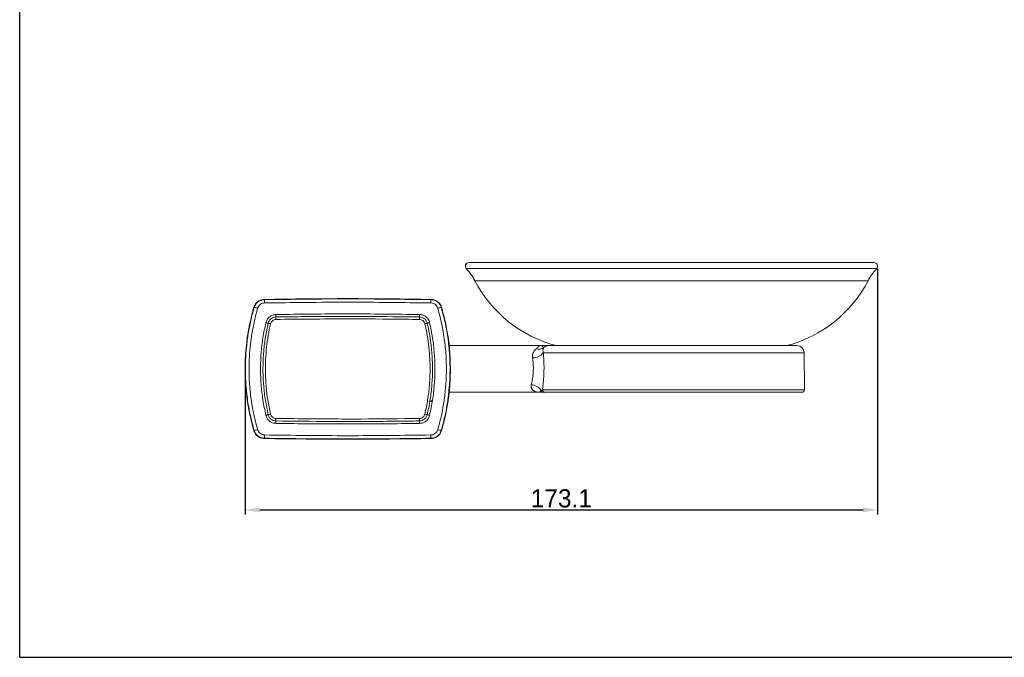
# Model space of a CAD drawing. Header units: millimetres. Extents: x 3754 to 4293, y 1699 to 2080.
# Tile 1 of 14: x 3754 to 4023, y 1699 to 1874. Entities that reach past the tile are written whole.
import ezdxf

# ---------------------------------------------------------------- set-up
doc = ezdxf.new("R2010")
doc.units = ezdxf.units.MM
doc.dimstyles.new('ISO-25', dxfattribs={"dimtxt": 2.5, "dimasz": 2.5, "dimexe": 1.25, "dimexo": 0.625, "dimtad": 1, "dimzin": 9, "dimdsep": 46, "dimtxsty": 'Standard', "dimcen": 2.5, "dimclrd": 2, "dimclre": 2, "dimclrt": 2, "dimadec": 0, "dimazin": 0, "dimtfac": 1, "dimtmove": 0, "dimatfit": 3, "dimfxl": 0, "dimarcsym": 0})

# ---------------------------------------------------------------- blocks, each defined once
blk = doc.blocks.new('A$C34BC19C4')
at = {"color": 0, "linetype": 'Continuous'}
for q in [(0, 604.8), (855.36, 0)]:
    blk.add_line((0, 0), q, dxfattribs=at)
blk = doc.blocks.new('A$C2F6777C5')
at = {"color": 8, "linetype": 'Continuous', "lineweight": 15}
for p, q in [((172.81, 46.71), (60.51, 46.71)), ((170.46, 43.39), (62.86, 43.39)), ((152.97, 23.67), (81.58, 23.67)), ((81.34, 13.56), (153.06, 13.56))]:
    blk.add_line(p, q, dxfattribs=at)
at = {"color": 7, "linetype": 'Continuous', "lineweight": 15}
for p, q in [((61.25, 48.39), (172.07, 48.39)), ((55.79, 26.13), (55.79, 26.13)), ((80.78, 25.65), (55.84, 25.65)), ((83.04, 25.65), (150.97, 25.65)), ((153.06, 13.56), (152.97, 23.67)), ((0.05, 16.49), (0.05, 16.44)), ((0.06, 16.44), (0.05, 16.44)), ((81.01, 13.42), (81.34, 13.56)), ((55.83, 12.85), (80.67, 12.85)), ((82.03, 12.85), (81.65, 12.85)), ((152.36, 12.85), (82.03, 12.85)), ((51.04, 10.53), (50.89, 10.59))]:
    blk.add_line(p, q, dxfattribs=at)
at = {"color": 7, "linetype": 'Continuous', "lineweight": 15, "flags": 128}
for points in [[(5.23, 38.29), (5.26, 38.25), (5.28, 38.22)], [(50.85, 38.22), (50.87, 38.25), (50.9, 38.29)], [(2.46, 36.06), (2.43, 36.09), (2.41, 36.13)], [(53.72, 36.13), (53.7, 36.09), (53.67, 36.06)], [(2.41, 2.37), (2.43, 2.41), (2.46, 2.44)], [(5.28, 0.28), (5.26, 0.25), (5.23, 0.21)], [(50.9, 0.21), (50.87, 0.25), (50.85, 0.28)], [(53.67, 2.44), (53.7, 2.41), (53.72, 2.37)]]:
    blk.add_lwpolyline(points, dxfattribs=at)
at = {"color": 8, "linetype": 'Continuous', "lineweight": 15, "flags": 128}
blk.add_lwpolyline([(0.06, 16.5), (0.06, 16.5), (0.06, 16.44)], dxfattribs=at)
at = {"color": 7, "linetype": 'Continuous', "lineweight": 15}
for centre, radius, start, end in [((61.25, 47.39), 1, 90, 223.0026), ((49.54, 36.48), 15, 27.4409, 43.0026), ((183.78, 36.48), 15, 136.9974, 152.5591), ((172.07, 47.39), 1, 316.9974, 90), ((93.92, 59.52), 35, 207.4409, 255.3938), ((139.4, 59.52), 35, 284.6062, 332.5591), ((28.07, -1211.63), 1250.13, 88.95316, 91.04684), ((28.07, -1211.63), 1250.12, 88.95336, 91.04664), ((-120.57, 35.23), 125.88, 0.9528, 1.3633), ((176.99, 35.22), 126.18, 178.6372, 179.0467), ((59.98, 19.25), 60, 163.6542, 196.3458), ((59.98, 19.25), 59.99, 163.6577, 177.3115), ((2.37, 33.09), 2.98, 69.3308, 88.2492), ((53.76, 33.08), 2.98, 91.751, 110.6688), ((-3.85, 19.25), 59.99, 343.6577, 16.3423), ((-3.85, 19.25), 60, 343.6542, 16.3458), ((80.3, 27.03), 2.36, 254.713, 306.1745), ((83.04, 23.68), 1.97, 90.0355, 132.9522), ((150.97, 23.65), 2, 0.5, 90), ((0.35, 22.05), 0.3, 177.3115, 180), ((78.77, 25.81), 3.53, 268.0675, 322.7285), ((59.98, 19.25), 59.98, 177.8873, 180), ((59.98, 19.25), 59.98, 177.8873, 182.1127), ((59.98, 19.25), 59.98, 180, 182.1127), ((0.35, 16.45), 0.3, 180, 182.6885), ((59.98, 19.25), 59.99, 182.6885, 196.3423), ((78.11, 11.34), 3.58, 35.6417, 87.245), ((82.03, 13.54), 0.694, 178.9775, 269.4544), ((152.36, 13.55), 0.7, 270, 0.5), ((81.67, 13.51), 0.664, 187.9279, 268.2548), ((55.03, 10.31), 0.5, 324.217, 351.8337), ((2.37, 5.41), 2.98, 271.7508, 290.6692), ((28.07, 1250.12), 1250.13, 268.95316, 271.04684), ((28.07, 1250.12), 1250.12, 268.95336, 271.04664), ((-120.56, 3.27), 125.88, 358.6367, 359.0472), ((176.99, 3.28), 126.18, 180.9533, 181.3628), ((53.76, 5.42), 2.98, 249.3312, 268.249)]:
    blk.add_arc(centre, radius, start, end, dxfattribs=at)
for points, knots in [([(2.4, 36.14), (2.53, 36.45), (2.78, 37.08), (3.53, 37.79), (4.38, 38.21), (4.97, 38.27), (5.23, 38.29)], [0, 0, 0, 0, 0.266248, 0.532501, 0.798637, 1, 1, 1, 1]), ([(5.23, 38.29), (4.89, 38.25), (4.22, 38.17), (3.33, 37.63), (2.75, 36.96), (2.5, 36.43), (2.42, 36.18), (2.41, 36.13)], [0, 0, 0, 0, 0.266035, 0.53207, 0.798082, 0.957382, 1, 1, 1, 1]), ([(2.46, 36.06), (2.58, 36.38), (2.84, 37.01), (3.59, 37.72), (4.44, 38.14), (5.03, 38.2), (5.28, 38.22)], [0, 0, 0, 0, 0.266605, 0.533528, 0.799565, 1, 1, 1, 1]), ([(5.28, 38.22), (12.87, 38.32), (28.06, 38.53), (43.25, 38.32), (50.85, 38.22)], [0, 0, 0, 0, 0.499916, 1, 1, 1, 1]), ([(50.85, 38.22), (51.18, 38.18), (51.85, 38.1), (52.73, 37.57), (53.37, 36.87), (53.58, 36.31), (53.67, 36.06)], [0, 0, 0, 0, 0.2642137, 0.5282583, 0.7926832, 1, 1, 1, 1]), ([(50.9, 38.29), (51.24, 38.25), (51.91, 38.17), (52.8, 37.64), (53.43, 36.93), (53.64, 36.38), (53.73, 36.14)], [0, 0, 0, 0, 0.265999, 0.531997, 0.798028, 1, 1, 1, 1]), ([(53.72, 36.13), (53.6, 36.45), (53.34, 37.07), (52.59, 37.79), (51.79, 38.17), (51.21, 38.28), (50.95, 38.28), (50.9, 38.29)], [0, 0, 0, 0, 0.266033, 0.532069, 0.798079, 0.957381, 1, 1, 1, 1]), ([(2.46, 2.44), (2.05, 3.98), (1.23, 7.06), (0.46, 11.85), (0.05, 16.72), (0.05, 21.23), (0.33, 25.29), (0.81, 28.91), (1.49, 32.51), (2.14, 34.88), (2.46, 36.06)], [0, 0, 0, 0, 0.140647, 0.281292, 0.426012, 0.570732, 0.677183, 0.783636, 0.891817, 1, 1, 1, 1]), ([(3.42, 35.87), (3.11, 34.72), (2.48, 32.42), (1.81, 28.87), (1.33, 25.28), (1.05, 21.27), (1.05, 16.89), (1.43, 12.11), (2.18, 7.34), (3, 4.2), (3.42, 2.63)], [0, 0, 0, 0, 0.106461, 0.212921, 0.321092, 0.429261, 0.569911, 0.710562, 0.85528, 1, 1, 1, 1]), ([(5.3, 37.32), (5.13, 37.3), (4.74, 37.27), (4.17, 36.98), (3.67, 36.5), (3.5, 36.08), (3.42, 35.87)], [0, 0, 0, 0, 0.199797, 0.465329, 0.732459, 1, 1, 1, 1]), ([(50.83, 37.32), (43.24, 37.42), (28.07, 37.63), (12.89, 37.42), (5.3, 37.32)], [0, 0, 0, 0, 0.499915, 1, 1, 1, 1]), ([(52.71, 35.87), (52.65, 36.04), (52.51, 36.41), (52.09, 36.88), (51.5, 37.24), (51.05, 37.29), (50.83, 37.32)], [0, 0, 0, 0, 0.208099, 0.472907, 0.736597, 1, 1, 1, 1]), ([(52.71, 2.63), (53.02, 3.78), (53.65, 6.08), (54.32, 9.63), (54.8, 13.22), (55.08, 17.23), (55.08, 21.61), (54.7, 26.39), (53.95, 31.16), (53.13, 34.3), (52.71, 35.87)], [0, 0, 0, 0, 0.106461, 0.212921, 0.321091, 0.429261, 0.569912, 0.710562, 0.85528, 1, 1, 1, 1]), ([(53.67, 36.06), (54.08, 34.52), (54.9, 31.44), (55.67, 26.65), (56.08, 21.78), (56.08, 17.27), (55.8, 13.21), (55.32, 9.59), (54.64, 5.99), (53.99, 3.62), (53.67, 2.44)], [0, 0, 0, 0, 0.140647, 0.281292, 0.426012, 0.570732, 0.677184, 0.783636, 0.891817, 1, 1, 1, 1]), ([(5.66, 31.94), (5.75, 32.23), (5.95, 32.82), (6.59, 33.54), (7.44, 34.05), (8.08, 34.13), (8.4, 34.16)], [0, 0, 0, 0, 0.236701, 0.491432, 0.745869, 1, 1, 1, 1]), ([(6.3, 31.77), (6.38, 32.01), (6.54, 32.48), (7.06, 33.04), (7.7, 33.4), (8.18, 33.46), (8.42, 33.48)], [0, 0, 0, 0, 0.254412, 0.508826, 0.763136, 1, 1, 1, 1]), ([(8.43, 32.81), (8.25, 32.79), (7.91, 32.75), (7.45, 32.47), (7.1, 32.09), (7, 31.77), (6.94, 31.61)], [0, 0, 0, 0, 0.252763, 0.505191, 0.757898, 1, 1, 1, 1]), ([(8.4, 34.16), (8.41, 34.07), (8.41, 33.9), (8.41, 33.67), (8.41, 33.54), (8.42, 33.48)], [0, 0, 0, 0, 0.361133, 0.722264, 1, 1, 1, 1]), ([(8.42, 33.48), (9.08, 33.49), (12.41, 33.54), (20.63, 33.63), (33.07, 33.66), (42.83, 33.54), (47.71, 33.48)], [0, 0, 0, 0, 0.050889, 0.254448, 0.627198, 1, 1, 1, 1]), ([(8.43, 32.81), (8.42, 32.93), (8.42, 33.17), (8.42, 33.38), (8.42, 33.48)], [0, 0, 0, 0, 0.500003, 1, 1, 1, 1]), ([(47.7, 32.81), (46.37, 32.82), (39.71, 32.92), (26.61, 33.01), (14.85, 32.88), (8.43, 32.81)], [0, 0, 0, 0, 0.101833, 0.509176, 1, 1, 1, 1]), ([(47.7, 32.81), (47.71, 32.93), (47.71, 33.17), (47.71, 33.38), (47.71, 33.48)], [0, 0, 0, 0, 0.5, 1, 1, 1, 1]), ([(49.19, 31.61), (49.13, 31.77), (49.02, 32.11), (48.65, 32.5), (48.2, 32.75), (47.86, 32.79), (47.7, 32.81)], [0, 0, 0, 0, 0.25492, 0.510296, 0.765419, 1, 1, 1, 1]), ([(47.73, 34.16), (47.72, 34.07), (47.72, 33.9), (47.72, 33.67), (47.72, 33.54), (47.71, 33.48)], [0, 0, 0, 0, 0.361131, 0.722265, 1, 1, 1, 1]), ([(47.71, 33.48), (47.96, 33.45), (48.46, 33.4), (49.11, 33.01), (49.6, 32.45), (49.76, 32), (49.83, 31.77)], [0, 0, 0, 0, 0.253478, 0.507007, 0.760976, 1, 1, 1, 1]), ([(47.73, 34.16), (48.03, 34.13), (48.65, 34.06), (49.49, 33.58), (50.17, 32.86), (50.37, 32.25), (50.48, 31.94)], [0, 0, 0, 0, 0.238869, 0.492606, 0.746161, 1, 1, 1, 1]), ([(5.66, 6.56), (5.37, 7.95), (4.79, 10.74), (4.32, 14.98), (4.15, 19.25), (4.32, 23.52), (4.79, 27.77), (5.37, 30.55), (5.66, 31.94)], [0, 0, 0, 0, 0.166747, 0.333462, 0.500179, 0.666805, 0.833397, 1, 1, 1, 1]), ([(6.3, 6.73), (6.16, 7.38), (5.73, 9.33), (5.22, 12.64), (4.89, 16.56), (4.84, 20.41), (5.05, 24.21), (5.51, 28.01), (6.04, 30.52), (6.3, 31.77)], [0, 0, 0, 0, 0.0791368, 0.2379439, 0.3967497, 0.5460108, 0.6952721, 0.8476352, 1, 1, 1, 1]), ([(6.94, 31.61), (6.72, 30.54), (6.26, 28.42), (5.82, 25.19), (5.57, 21.97), (5.5, 18.49), (5.67, 14.75), (6.13, 10.79), (6.67, 8.19), (6.94, 6.89)], [0, 0, 0, 0, 0.131055, 0.26211, 0.39118, 0.52025, 0.680311, 0.840373, 1, 1, 1, 1]), ([(5.66, 31.94), (5.74, 31.92), (5.91, 31.88), (6.13, 31.82), (6.25, 31.79), (6.3, 31.77)], [0, 0, 0, 0, 0.3620572, 0.724121, 1, 1, 1, 1]), ([(6.94, 31.61), (6.83, 31.64), (6.59, 31.69), (6.4, 31.75), (6.3, 31.77)], [0, 0, 0, 0, 0.500013, 1, 1, 1, 1]), ([(49.19, 31.61), (49.3, 31.64), (49.54, 31.69), (49.73, 31.75), (49.83, 31.77)], [0, 0, 0, 0, 0.500001, 1, 1, 1, 1]), ([(49.19, 6.89), (49.46, 8.19), (50, 10.79), (50.46, 14.75), (50.63, 18.49), (50.56, 21.97), (50.31, 25.19), (49.87, 28.42), (49.41, 30.54), (49.19, 31.61)], [0, 0, 0, 0, 0.159627, 0.319687, 0.479746, 0.608817, 0.737889, 0.868944, 1, 1, 1, 1]), ([(50.47, 31.94), (50.39, 31.92), (50.22, 31.88), (50, 31.82), (49.88, 31.79), (49.83, 31.77)], [0, 0, 0, 0, 0.362063, 0.724132, 1, 1, 1, 1]), ([(49.83, 31.77), (49.97, 31.12), (50.4, 29.17), (50.91, 25.86), (51.24, 21.94), (51.29, 18.09), (51.08, 14.29), (50.62, 10.49), (50.09, 7.98), (49.83, 6.73)], [0, 0, 0, 0, 0.079136, 0.237942, 0.396746, 0.546008, 0.69527, 0.847635, 1, 1, 1, 1]), ([(50.47, 31.94), (50.76, 30.55), (51.34, 27.77), (51.81, 23.52), (51.98, 19.25), (51.81, 14.98), (51.34, 10.73), (50.76, 7.95), (50.47, 6.56)], [0, 0, 0, 0, 0.166674, 0.333448, 0.50018, 0.666818, 0.833455, 1, 1, 1, 1]), ([(55.49, 28.38), (55.48, 28.42), (55.44, 28.5), (55.38, 28.55), (55.34, 28.58)], [0, 0, 0, 0, 0.460947, 1, 1, 1, 1]), ([(55.53, 28.24), (55.53, 28.25), (55.52, 28.28), (55.55, 28.08), (55.61, 27.64), (55.7, 26.95), (55.8, 26.04), (55.91, 24.94), (56.01, 23.68), (56.09, 22.32), (56.14, 20.85), (56.16, 19.35), (56.15, 17.82), (56.1, 16.35), (56.02, 14.95), (55.91, 13.51), (55.78, 12.28), (55.67, 11.33), (55.59, 10.71), (55.54, 10.32), (55.53, 10.26), (55.53, 10.24)], [0, 0, 0, 0, 0.0155659, 0.069464, 0.1224339, 0.1769826, 0.2298772, 0.2842981, 0.3368941, 0.3909762, 0.4436499, 0.4978278, 0.5508163, 0.6053396, 0.6582394, 0.7126535, 0.7875373, 0.8399371, 0.8938385, 0.9461506, 1, 1, 1, 1]), ([(78.65, 22.28), (78.63, 22.59), (78.61, 23.01), (78.81, 23.74), (79.15, 24.3), (79.55, 24.63), (79.68, 24.75)], [0, 0, 0, 0, 0.2958512, 0.3917054, 0.7944503, 1, 1, 1, 1]), ([(79.68, 24.75), (79.72, 24.78), (79.88, 24.93), (80.07, 25.18), (80.35, 25.5), (80.57, 25.63), (80.74, 25.65), (80.77, 25.65), (80.78, 25.65)], [0, 0, 0, 0, 0.0653066, 0.2808623, 0.5009072, 0.8989063, 0.9943148, 1, 1, 1, 1]), ([(80.78, 25.65), (80.78, 25.65), (80.88, 25.65), (81.09, 25.6), (81.37, 25.41), (81.6, 25.21), (81.66, 25.15), (81.7, 25.12)], [0, 0, 0, 0, 0.004477, 0.310418, 0.619001, 0.809028, 1, 1, 1, 1]), ([(80.78, 25.65), (80.78, 25.65), (81.15, 25.65), (81.75, 25.65), (82.43, 25.65), (82.85, 25.65), (82.98, 25.65), (83.04, 25.65)], [0, 0, 0, 0, 0.002669, 0.405015, 0.608314, 0.811127, 1, 1, 1, 1]), ([(81.7, 25.12), (81.66, 25.05), (81.56, 24.86), (81.45, 24.43), (81.54, 23.91), (81.58, 23.67)], [0, 0, 0, 0, 0.216243, 0.629623, 1, 1, 1, 1]), ([(78.28, 14.91), (78.38, 15.33), (78.54, 16.01), (78.72, 17.15), (78.83, 18.17), (78.88, 19.23), (78.86, 20.29), (78.78, 21.32), (78.69, 21.96), (78.65, 22.28)], [0, 0, 0, 0, 0.203328, 0.335519, 0.467671, 0.600646, 0.733615, 0.86679, 1, 1, 1, 1]), ([(81.58, 23.67), (81.62, 23.2), (81.7, 22.26), (81.77, 20.74), (81.79, 19.19), (81.74, 17.65), (81.64, 16.15), (81.51, 14.77), (81.39, 13.95), (81.34, 13.56)], [0, 0, 0, 0, 0.144747, 0.289507, 0.435498, 0.58149, 0.724874, 0.868248, 1, 1, 1, 1]), ([(0.04, 17.04), (0.04, 16.97), (0.05, 16.84), (0.05, 16.69), (0.05, 16.63), (0.05, 16.61)], [0, 0, 0, 0, 0.41995, 0.839461, 1, 1, 1, 1]), ([(0.05, 16.61), (0.06, 16.57), (0.06, 16.51), (0.06, 16.48), (0.06, 16.48), (0.06, 16.48)], [0, 0, 0, 0, 0.573461, 0.881715, 1, 1, 1, 1]), ([(80.67, 12.85), (80.66, 12.85), (80.43, 12.85), (79.99, 12.89), (79.38, 13.05), (78.85, 13.33), (78.55, 13.63), (78.3, 14.03), (78.18, 14.41), (78.26, 14.8), (78.28, 14.91)], [0, 0, 0, 0, 0.002695, 0.179169, 0.357998, 0.522832, 0.692344, 0.722848, 0.925311, 1, 1, 1, 1]), ([(80.67, 12.85), (80.66, 12.85), (80.66, 12.85), (80.65, 12.85), (80.61, 12.86), (80.58, 12.9), (80.66, 13.04), (80.83, 13.23), (80.95, 13.36), (81.01, 13.42)], [0, 0, 0, 0, 0.003305, 0.021569, 0.118441, 0.385633, 0.761964, 0.881192, 1, 1, 1, 1]), ([(81.65, 12.85), (81.52, 12.85), (81.26, 12.85), (80.98, 12.85), (80.77, 12.85), (80.69, 12.85), (80.67, 12.85), (80.67, 12.85)], [0, 0, 0, 0, 0.212664, 0.425914, 0.813664, 0.996695, 1, 1, 1, 1]), ([(50.49, 10.49), (50.49, 10.49), (50.48, 10.49), (50.5, 10.49), (50.54, 10.49), (50.63, 10.47), (50.83, 10.41), (51.01, 10.34), (51.13, 10.28)], [0, 0, 0, 0, 0.02268, 0.077188, 0.158935, 0.293822, 0.536716, 1, 1, 1, 1]), ([(6.3, 6.73), (6.25, 6.71), (6.13, 6.68), (5.91, 6.62), (5.74, 6.58), (5.66, 6.56)], [0, 0, 0, 0, 0.2758668, 0.6379386, 1, 1, 1, 1]), ([(8.4, 4.34), (8.1, 4.37), (7.48, 4.44), (6.64, 4.92), (5.96, 5.64), (5.76, 6.25), (5.66, 6.56)], [0, 0, 0, 0, 0.2389174, 0.4926392, 0.7461772, 1, 1, 1, 1]), ([(6.3, 6.73), (6.4, 6.75), (6.59, 6.81), (6.83, 6.86), (6.94, 6.89)], [0, 0, 0, 0, 0.499994, 1, 1, 1, 1]), ([(8.42, 5.02), (8.17, 5.05), (7.67, 5.1), (7.02, 5.49), (6.53, 6.05), (6.37, 6.5), (6.3, 6.73)], [0, 0, 0, 0, 0.253459, 0.506973, 0.760928, 1, 1, 1, 1]), ([(6.94, 6.89), (7, 6.73), (7.11, 6.39), (7.48, 6), (7.93, 5.75), (8.27, 5.71), (8.43, 5.69)], [0, 0, 0, 0, 0.254907, 0.510268, 0.765372, 1, 1, 1, 1]), ([(8.42, 5.02), (8.42, 5.12), (8.42, 5.33), (8.42, 5.57), (8.43, 5.69)], [0, 0, 0, 0, 0.499995, 1, 1, 1, 1]), ([(8.43, 5.69), (14.85, 5.62), (26.61, 5.49), (39.71, 5.58), (46.37, 5.68), (47.7, 5.69)], [0, 0, 0, 0, 0.490823, 0.898166, 1, 1, 1, 1]), ([(47.7, 5.69), (47.88, 5.71), (48.22, 5.75), (48.68, 6.03), (49.03, 6.41), (49.13, 6.73), (49.19, 6.89)], [0, 0, 0, 0, 0.252773, 0.50521, 0.757924, 1, 1, 1, 1]), ([(47.71, 5.02), (47.71, 5.12), (47.71, 5.33), (47.71, 5.57), (47.7, 5.69)], [0, 0, 0, 0, 0.499995, 1, 1, 1, 1]), ([(49.83, 6.73), (49.75, 6.49), (49.59, 6.02), (49.07, 5.46), (48.43, 5.1), (47.95, 5.04), (47.71, 5.02)], [0, 0, 0, 0, 0.25442, 0.508846, 0.763167, 1, 1, 1, 1]), ([(50.47, 6.56), (50.38, 6.27), (50.18, 5.68), (49.54, 4.96), (48.69, 4.45), (48.05, 4.37), (47.73, 4.34)], [0, 0, 0, 0, 0.23667, 0.491413, 0.745859, 1, 1, 1, 1]), ([(49.83, 6.73), (49.73, 6.75), (49.54, 6.81), (49.3, 6.86), (49.19, 6.89)], [0, 0, 0, 0, 0.5, 1, 1, 1, 1]), ([(49.83, 6.73), (49.88, 6.71), (50, 6.68), (50.22, 6.62), (50.39, 6.58), (50.47, 6.56)], [0, 0, 0, 0, 0.275872, 0.637938, 1, 1, 1, 1]), ([(8.42, 5.02), (8.41, 4.96), (8.41, 4.83), (8.41, 4.6), (8.41, 4.43), (8.4, 4.34)], [0, 0, 0, 0, 0.277735, 0.638869, 1, 1, 1, 1]), ([(47.71, 5.02), (47.05, 5.01), (43.72, 4.96), (35.5, 4.87), (23.07, 4.84), (13.3, 4.96), (8.42, 5.02)], [0, 0, 0, 0, 0.05089, 0.254449, 0.627198, 1, 1, 1, 1]), ([(47.71, 5.02), (47.72, 4.96), (47.72, 4.83), (47.72, 4.6), (47.72, 4.43), (47.73, 4.34)], [0, 0, 0, 0, 0.277735, 0.638869, 1, 1, 1, 1]), ([(5.23, 0.21), (4.89, 0.25), (4.22, 0.33), (3.33, 0.86), (2.7, 1.57), (2.49, 2.12), (2.4, 2.36)], [0, 0, 0, 0, 0.265997, 0.531995, 0.798028, 1, 1, 1, 1]), ([(2.41, 2.37), (2.53, 2.05), (2.79, 1.43), (3.54, 0.71), (4.34, 0.33), (4.92, 0.22), (5.18, 0.22), (5.23, 0.21)], [0, 0, 0, 0, 0.266032, 0.532068, 0.79808, 0.957381, 1, 1, 1, 1]), ([(5.28, 0.28), (4.95, 0.32), (4.28, 0.4), (3.4, 0.93), (2.76, 1.63), (2.55, 2.19), (2.46, 2.44)], [0, 0, 0, 0, 0.264214, 0.528259, 0.792683, 1, 1, 1, 1]), ([(3.42, 2.63), (3.48, 2.46), (3.62, 2.09), (4.04, 1.62), (4.63, 1.26), (5.08, 1.21), (5.3, 1.18)], [0, 0, 0, 0, 0.208101, 0.472909, 0.7366, 1, 1, 1, 1]), ([(50.85, 0.28), (43.26, 0.18), (28.07, -0.03), (12.88, 0.18), (5.28, 0.28)], [0, 0, 0, 0, 0.499916, 1, 1, 1, 1]), ([(5.3, 1.18), (12.89, 1.08), (28.06, 0.87), (43.24, 1.08), (50.83, 1.18)], [0, 0, 0, 0, 0.499915, 1, 1, 1, 1]), ([(50.83, 1.18), (51, 1.2), (51.39, 1.23), (51.96, 1.52), (52.46, 2), (52.63, 2.42), (52.71, 2.63)], [0, 0, 0, 0, 0.1998, 0.465329, 0.732459, 1, 1, 1, 1]), ([(53.67, 2.44), (53.55, 2.12), (53.29, 1.49), (52.54, 0.78), (51.69, 0.36), (51.1, 0.3), (50.85, 0.28)], [0, 0, 0, 0, 0.266605, 0.533528, 0.799565, 1, 1, 1, 1]), ([(50.9, 0.21), (51.24, 0.25), (51.91, 0.33), (52.8, 0.86), (53.38, 1.54), (53.63, 2.07), (53.71, 2.32), (53.72, 2.37)], [0, 0, 0, 0, 0.266032, 0.532067, 0.798079, 0.95738, 1, 1, 1, 1]), ([(53.73, 2.36), (53.6, 2.05), (53.35, 1.42), (52.6, 0.71), (51.75, 0.29), (51.16, 0.23), (50.9, 0.21)], [0, 0, 0, 0, 0.266248, 0.532502, 0.798636, 1, 1, 1, 1])]:
    blk.add_open_spline(points, degree=3, knots=knots, dxfattribs=at)
for points in [[(8.4, 34.16), (14.96, 34.24), (28.07, 34.4), (41.17, 34.24), (47.73, 34.16)], [(47.73, 4.34), (41.17, 4.26), (28.07, 4.1), (14.96, 4.26), (8.4, 4.34)]]:
    blk.add_open_spline(points, degree=3, dxfattribs=at)
at = {"color": 8, "linetype": 'Continuous', "lineweight": 15}
blk.add_open_spline([(0.05, 16.61), (0.06, 16.58), (0.06, 16.5), (0.06, 16.45), (0.06, 16.44), (0.06, 16.44)], degree=3, knots=[0, 0, 0, 0, 0.271645, 0.711188, 1, 1, 1, 1], dxfattribs=at)
blk = doc.blocks.new('*D59')
at = {"color": 2, "lineweight": -2, "transparency": 16777216}
for p, q in [((3988.81, 1805.73), (3988.81, 1738.37)), ((3815.71, 1777.59), (3815.71, 1738.37)), ((3819.71, 1739.62), (3984.81, 1739.62))]:
    blk.add_line(p, q, dxfattribs=at)
at = {"color": 2, "transparency": 16777216}
for points in [[(3819.71, 1740.29), (3819.71, 1738.95), (3815.71, 1739.62)], [(3984.81, 1740.29), (3984.81, 1738.95), (3988.81, 1739.62)]]:
    blk.add_solid(points, dxfattribs=at)
at = {"layer": 'Defpoints', "color": 0, "transparency": 16777216}
for p in [(3988.81, 1806.35), (3815.71, 1778.21), (3988.81, 1739.62)]:
    blk.add_point(p, dxfattribs=at)
at = {"color": 2, "transparency": 16777216, "insert": (3902.26, 1742.75), "char_height": 5, "attachment_point": 5}
blk.add_mtext('173.1', dxfattribs=at)

msp = doc.modelspace()

# ---------------------------------------------------------------- block references
at = {"xscale": 0.63, "yscale": 0.63, "zscale": 0.63}
msp.add_blockref('A$C34BC19C4', (3754.04, 1699.25), dxfattribs=at)
msp.add_blockref('A$C2F6777C5', (3815.74, 1758.96))

# ---------------------------------------------------------------- dimensions: what is measured, and where the dimension line sits
dim = msp.add_linear_dim(base=(3988.81, 1739.62), p1=(3815.71, 1778.21), p2=(3988.81, 1806.35), dimstyle='ISO-25', override={"dimtxt": 5, "dimasz": 4, "dimdec": 1, "dimtdec": 1, "dimfxl": 2.5, "dimtfillclr": 2})
dim.commit()
dim.dimension.update_dxf_attribs({"geometry": '*D59', "text_midpoint": (3902.26, 1742.75)})

doc.saveas('drawing.dxf')
